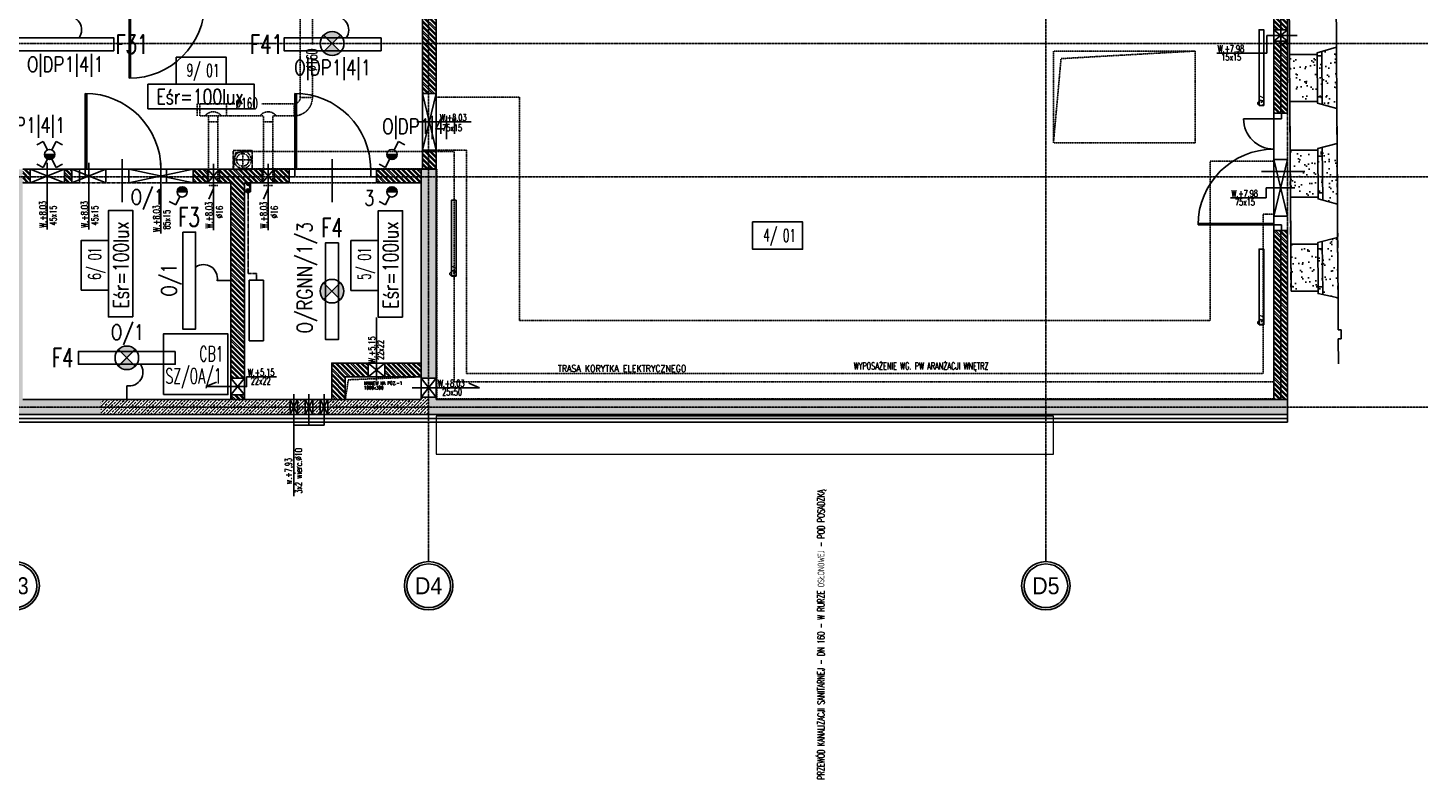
# Model space of a CAD drawing. Header units: inches. Extents: x 788 to 26783, y -4103 to 21.
# Tile 21 of 101: x 1714 to 3563, y -2192 to -1200. Entities that reach past the tile are written whole.
import ezdxf
from ezdxf.enums import TextEntityAlignment as Align

# ---------------------------------------------------------------- set-up
doc = ezdxf.new("R2010")
doc.units = ezdxf.units.IN
doc.header["$MEASUREMENT"] = 0
for name, pattern in [('CENTER', [2, 1.25, -0.25, 0.25, -0.25]), ('DASHDOT', [1, 0.5, -0.25, 0, -0.25]), ('DASHED', [0.75, 0.5, -0.25]), ('DASHED2', [0.375, 0.25, -0.125])]:
    doc.linetypes.add(name, pattern=pattern)
doc.layers.add('0-sekcje', color=1, linetype='Continuous', lineweight=18)
for name, color, linetype in [('Drz---drzwi', 5, 'Continuous'), ('E-90', 6, 'Continuous'), ('E35', 6, 'Continuous'), ('E50', 3, 'Continuous'), ('Ins-co', 2, 'Continuous'), ('Ins-el', 232, 'Continuous'), ('Ins-el-opis', 232, 'Continuous'), ('Ins-kan-opis', 54, 'Continuous'), ('Ins-ppoz-opis', 240, 'Continuous'), ('Ins-went', 141, 'Continuous'), ('Ins-wod', 4, 'Continuous'), ('Opis-pom', 6, 'Continuous'), ('Opis_pom_ramka', 6, 'Continuous'), ('Os-osie glowne', 1, 'CENTER'), ('Os-osie-opis', 2, 'Continuous'), ('Pzt-bud wyburzane', 2, 'Continuous'), ('Pzt-bud wyburzane-hatch', 8, 'Continuous'), ('Sc-beton', 7, 'Continuous'), ('Sc-beton-hatch', 86, 'Continuous'), ('Sc-cegla pelna', 32, 'Continuous'), ('Sc-cegla pustak', 42, 'Continuous'), ('Sc-cegla pustak-hatch', 8, 'Continuous'), ('Sc-izolacja term-styropian', 151, 'STYROPIAN-KA'), ('Sc-nad', 5, 'DASHED2'), ('Sc-nadproza kon', 5, 'DASHED2'), ('Sch-opis', 51, 'Continuous'), ('W-otwor-strop-nad', 126, 'DASHED2'), ('W-przebicia-ściany', 223, 'Continuous')]:
    doc.layers.add(name, color=color, linetype=linetype)
doc.styles.add('dwg_opis duży', font='ARIAL.TTF', dxfattribs={"width": 0.9})
doc.styles.add('KA wymiar', font='romans.shx', dxfattribs={"width": 0.6})
doc.styles.add('ROMANS', font='romans', dxfattribs={"width": 0.85})
doc.styles.add('wymiar', font='romand.shx', dxfattribs={"width": 0.6})
doc.linetypes.add('STYROPIAN-KA', pattern='A,0.0001,-0.1,[135,ltypeshp.shx,S=0.1,R=0,X=-0.1,Y=0],0,[135,ltypeshp.shx,S=0.1,R=180,X=0.1,Y=0],-0.1', length=0.2001)
doc.linetypes.add('ZIGZAG', pattern='A,0.00254,-5.08,[131,ltypeshp.shx,S=5.08,R=0,X=-5.08,Y=0],-10.16,[131,ltypeshp.shx,S=5.08,R=180,X=5.08,Y=0],-5.08', length=20.32254)
pattern_1 = [(45, (-49840.571, 16237.085), (-4.49012806, 4.49012806), []), (45, (-49836.081, 16237.085), (-4.49012806, 4.49012806), [3.175, -1.5875])]
pattern_2 = [(135, (-49840.5713, 16237.085), (-3.36759605, -3.36759605), []), (135, (-49840.5713, 16239.33), (-3.36759605, -3.36759605), [])]
pattern_3 = [(37.5, (146358.797, -44828.992), (-0.6299336, 19.2682377), [0, -15.2, 0, -17, 0, -16.25]), (7.5, (146358.797, -44828.992), (17.697767, 28.2214607), [0, -8.2, 0, -13.7, 0, -5.25]), (327.5, (146346.497, -44828.992), (31.1414186, 0.0565905), [0, -5, 0, -18, 0, -23.5]), (317.5, (146346.497, -44828.992), (30.061266, 8.7767556), [0, -2.5, 0, -11.8, 0, -13.5])]

# ---------------------------------------------------------------- blocks, each defined once
blk = doc.blocks.new('_gfjkhgjhlhjk')
at = {"ltscale": 7}
for p, q in [((7.5, 10), (7.5, 110)), ((9.5, 10), (9.5, 110)), ((56.5, 23.4), (56.5, -33.6))]:
    blk.add_line(p, q, dxfattribs=at)
for points in [[(0, 0), (7.5, 0), (7.5, 10), (0, 10)], [(107.5, 0), (115, 0), (115, 10), (107.5, 10)]]:
    blk.add_lwpolyline(points, close=True, dxfattribs=at)
blk.add_lwpolyline([(5.5, 10), (107.5, 10)], dxfattribs=at)
blk.add_arc((7.5, 10), 100, 0, 90)
blk = doc.blocks.new('_DKGJHF')
at = {"ltscale": 7}
for p, q in [((-21.1, -77), (35.9, -77)), ((-5, -145.5), (-105, -145.5)), ((-5, -147.5), (-105, -147.5))]:
    blk.add_line(p, q, dxfattribs=at)
for points in [[(5, -7.5), (5, 0), (-5, 0), (-5, -7.5)], [(5, -155), (5, -147.5), (-5, -147.5), (-5, -155)]]:
    blk.add_lwpolyline(points, close=True, dxfattribs=at)
for points in [[(-45, -7.5), (-5, -7.5)], [(-5, -147.5), (-5, -7.5)]]:
    blk.add_lwpolyline(points, dxfattribs=at)
for centre, radius, start, end in [((-5, -7.5), 40, 180, 270), ((-5, -147.5), 100, 90, 180)]:
    blk.add_arc(centre, radius, start, end)
blk = doc.blocks.new('_opis_osi_liczbowy')
blk.add_hatch(color=256).paths.add_polyline_path([(32, 32), (32, 28.8, -1), (32, -28.8), (32, -32, 1)])
for radius in [32, 28.8]:
    blk.add_circle((32, 0), radius)
at = {"style": 'dwg_opis duży', "width": 0.9}
blk.add_attdef('AXNAMEH', text='', height=22.4, rotation=90, dxfattribs=at).set_placement((32, 0), align=Align.MIDDLE_CENTER)
blk = doc.blocks.new('_GFKJGKJ')
at = {"linetype": 'DASHED', "ltscale": 0.3}
for p, q in [((-11.2, 0), (11.3, 0)), ((0, 11.3), (0, -11.2))]:
    blk.add_line(p, q, dxfattribs=at)
for radius in [11.3, 8.25]:
    blk.add_circle((0, 0), radius, dxfattribs=at)
blk = doc.blocks.new('_opis_pom_metka')
at = {"layer": 'Opis_pom_ramka'}
blk.add_lwpolyline([(-33.1, 0), (32.9, 0), (32.9, -36), (-33.1, -36)], close=True, dxfattribs=at)
at = {"style": 'KA wymiar', "width": 0.6}
blk.add_attdef('KO/', text='', height=16.8, dxfattribs=at).set_placement((3.5, -25.9), align=Align.RIGHT)
blk.add_attdef('NR', (3.8, -26.2), '', height=16.8, dxfattribs=at)
blk = doc.blocks.new('_vxkdjhgkljhkgjhk')
for q in [(14, 6), (30.2, 0)]:
    blk.add_line((0, 0), q)

msp = doc.modelspace()

# ---------------------------------------------------------------- hatches: boundary and pattern name
at = {"layer": 'E35'}
h = msp.add_hatch(color=256, dxfattribs=at)
edge = h.paths.add_edge_path()
edge.add_line((2115.5, -1220.9), (2104.4, -1209.8))
edge.add_ellipse((2115.5, -1220.9), major_axis=(11.1, -11.1), ratio=1, start_angle=90, end_angle=180, ccw=False)
edge.add_line((2126.6, -1209.8), (2115.5, -1220.9))
edge = h.paths.add_edge_path()
edge.add_line((2104.4, -1232), (2115.5, -1220.9))
edge.add_line((2115.5, -1220.9), (2126.6, -1232))
edge.add_ellipse((2115.5, -1220.9), major_axis=(11.1, -11.1), ratio=1, start_angle=-90, end_angle=0, ccw=False)
for points in [[(1749.4, -1367.4), (1735.9, -1367.4, 1)], [(2201.3, -1367.4), (2187.8, -1367.4, 1)], [(1910.8, -1416.8), (1924.3, -1416.8, 1)], [(2187.8, -1416.8), (2201.3, -1416.8, 1)]]:
    msp.add_hatch(color=256, dxfattribs=at).paths.add_polyline_path(points)
h = msp.add_hatch(color=256, dxfattribs=at)
edge = h.paths.add_edge_path()
edge.add_line((2115.4, -1547.8), (2104.4, -1536.8))
edge.add_ellipse((2115.4, -1547.8), major_axis=(-11, 11), ratio=1, start_angle=360, end_angle=450)
edge.add_line((2104.4, -1558.8), (2115.4, -1547.8))
edge = h.paths.add_edge_path()
edge.add_line((2126.4, -1536.8), (2115.4, -1547.8))
edge.add_line((2115.4, -1547.8), (2126.4, -1558.8))
edge.add_ellipse((2115.4, -1547.8), major_axis=(-11, -11), ratio=1, start_angle=90, end_angle=180)
h = msp.add_hatch(color=256, dxfattribs=at)
edge = h.paths.add_edge_path()
edge.add_line((1844.5, -1635.8), (1855.5, -1624.8))
edge.add_ellipse((1844.5, -1635.8), major_axis=(11, 11), ratio=1, start_angle=360, end_angle=450)
edge.add_line((1833.5, -1624.8), (1844.5, -1635.8))
edge = h.paths.add_edge_path()
edge.add_line((1855.5, -1646.8), (1844.5, -1635.8))
edge.add_line((1844.5, -1635.8), (1833.5, -1646.8))
edge.add_ellipse((1844.5, -1635.8), major_axis=(-11, 11), ratio=1, start_angle=90, end_angle=180)
at = {"layer": 'Ins-went'}
h = msp.add_hatch(color=256, dxfattribs=at)
h.paths.add_polyline_path([(2007, -1406.4, 1), (2001.7, -1406.4, 1)])
h.paths.add_polyline_path([(2001.7, -1415.4, 1), (2007, -1415.4, 1)])
at = {"layer": 'Pzt-bud wyburzane-hatch'}
h = msp.add_hatch(dxfattribs=at)
h.set_pattern_fill('AR-SAND', color=256, scale=10, style=0)
h.set_pattern_definition(pattern_3)
h.paths.add_polyline_path([(3416.2, -1235.3), (3379.6, -1235.3), (3379.9, -1277.3), (3416.5, -1277.3)])
h.paths.add_polyline_path([(3416.5, -1277.3), (3379.9, -1277.3), (3380.1, -1297.3), (3416.6, -1297.3)])
h.paths.add_polyline_path([(3422.2, -1231.3), (3416.2, -1233), (3416.2, -1235.3), (3416.2, -1235.3), (3416.2, -1237), (3422.2, -1237)])
h.paths.add_polyline_path([(3422.2, -1237), (3416.2, -1237), (3416.5, -1277.3), (3422.5, -1277.3)])
h.paths.add_polyline_path([(3441.6, -1225.8), (3422.2, -1231.3), (3422.5, -1277.3), (3441.9, -1277.3)])
h.paths.add_polyline_path([(3422.5, -1277.3), (3416.5, -1277.3), (3416.5, -1291.3), (3422.5, -1291.3)])
h.paths.add_polyline_path([(3422.5, -1291.3), (3416.5, -1291.3), (3416.6, -1297.3), (3416.6, -1299.6), (3422.6, -1301.3)])
h.paths.add_polyline_path([(3441.9, -1277.3), (3422.5, -1277.3), (3422.6, -1301.3), (3442.1, -1306.8)])
h.paths.add_polyline_path([(3423, -1358), (3417, -1359.5), (3417, -1361.8), (3417.1, -1369.5), (3423.1, -1369.5)])
h = msp.add_hatch(dxfattribs=at)
h.set_pattern_fill('AR-SAND', color=256, scale=10, style=0)
h.set_pattern_definition(pattern_3)
edge = h.paths.add_edge_path()
edge.add_line((3417, -1361.8), (3417, -1359.5))
edge.add_line((3417, -1359.5), (3442.4, -1352.8))
edge.add_line((3442.4, -1352.8), (3442.4, -1352.8))
edge.add_line((3442.4, -1352.8), (3442.9, -1432.8))
edge.add_line((3442.9, -1432.8), (3417.4, -1426.1))
edge.add_line((3417.4, -1426.1), (3417.4, -1423.8))
edge.add_line((3417.4, -1423.8), (3380.9, -1423.8))
edge.add_line((3380.9, -1423.8), (3380.9, -1423.8))
edge.add_line((3380.9, -1423.8), (3380.3, -1340.1))
edge.add_line((3380.3, -1340.1), (3380.4, -1361.8))
edge.add_line((3380.4, -1361.8), (3380.4, -1361.8))
edge.add_line((3380.4, -1361.8), (3380.5, -1361.8))
edge.add_line((3380.5, -1361.8), (3380.5, -1361.8))
edge.add_line((3380.5, -1361.8), (3417, -1361.8))
h = msp.add_hatch(dxfattribs=at)
h.set_pattern_fill('AR-SAND', color=256, scale=10, style=0)
h.set_pattern_definition(pattern_3)
h.paths.add_polyline_path([(3417, -1485.9), (3381.3, -1485.9), (3381.7, -1547.9), (3417.4, -1547.9)])
h.paths.add_polyline_path([(3423, -1482), (3417, -1483.6), (3417, -1485.9), (3417.1, -1491.9), (3423.1, -1491.9)])
h.paths.add_polyline_path([(3423.1, -1491.9), (3417.1, -1491.9), (3417.4, -1541.9), (3423.4, -1541.9)])
h.paths.add_polyline_path([(3423.4, -1541.9), (3417.4, -1541.9), (3417.4, -1547.9), (3417.5, -1547.9), (3417.5, -1551.1), (3423.5, -1552.4)])
h.paths.add_polyline_path([(3443.2, -1476.9), (3423, -1482), (3423.5, -1552.4), (3443.8, -1556.8)])
at = {"layer": 'Sc-beton-hatch'}
h = msp.add_hatch(dxfattribs=at)
h.set_pattern_fill('ANSI33', color=256, style=0)
h.set_pattern_definition(pattern_1)
h.paths.add_polyline_path([(1103, -1396.8), (1093, -1396.8), (1093, -1461.5), (1103, -1464.3), (1103, -1462.8)])
h.paths.add_polyline_path([(1093, -1396.8), (1083, -1396.8), (1083, -1458.6), (1093, -1461.5)])
h.paths.add_polyline_path([(1093, -1461.5), (1083, -1458.6), (1083, -1507.2), (1093, -1507.2)])
h.paths.add_polyline_path([(1103, -1464.3), (1093, -1461.5), (1093, -1507.2), (1103, -1507.2)])
h.paths.add_polyline_path([(1103, -1507.2), (1093, -1507.2), (1093, -1578.3), (1103, -1578.3)])
h.paths.add_polyline_path([(1093, -1507.2), (1083, -1507.2), (1083, -1578.3), (1093, -1578.3)])
h.paths.add_polyline_path([(1093, -1578.3), (1083, -1578.3), (1083, -1700.8), (1093, -1700.8)])
h.paths.add_polyline_path([(1103, -1578.3), (1093, -1578.3), (1093, -1700.8), (1247, -1700.8), (1247, -1690.8), (1103, -1690.8)])
h.paths.add_polyline_path([(1093, -1700.8), (1083, -1700.8), (1083, -1710.8), (1093, -1710.8)])
h.paths.add_polyline_path([(1247, -1700.8), (1093, -1700.8), (1093, -1710.8), (1247, -1710.8)])
h.paths.add_polyline_path([(1268, -1700.8), (1258, -1700.8), (1258, -1710.8), (1268, -1710.8)])
h.paths.add_polyline_path([(1268, -1690.8), (1258, -1690.8), (1258, -1700.8), (1268, -1700.8)])
h.paths.add_polyline_path([(1297, -1690.8), (1279, -1690.8), (1279, -1700.8), (1297, -1700.8)])
h.paths.add_polyline_path([(1297, -1700.8), (1279, -1700.8), (1279, -1710.8), (1297, -1710.8)])
h.paths.add_polyline_path([(1318, -1700.8), (1308, -1700.8), (1308, -1710.8), (1318, -1710.8)])
h.paths.add_polyline_path([(1318, -1690.8), (1308, -1690.8), (1308, -1700.8), (1318, -1700.8)])
h.paths.add_polyline_path([(1371.8, -1690.8), (1329, -1690.8), (1329, -1700.8), (1371.8, -1700.8)])
h.paths.add_polyline_path([(1371.8, -1700.8), (1329, -1700.8), (1329, -1710.8), (1371.8, -1710.8)])
h.paths.add_polyline_path([(1428, -1700.8), (1371.8, -1700.8), (1371.8, -1710.8), (1428, -1710.8)])
h.paths.add_polyline_path([(1428, -1690.8), (1371.8, -1690.8), (1371.8, -1700.8), (1428, -1700.8)])
h.paths.add_polyline_path([(1697, -1396.8), (1648.5, -1396.8), (1648.5, -1406.8), (1687, -1406.8), (1687, -1598.8), (1687, -1690.8), (1493, -1690.8), (1493, -1682.8), (1473, -1682.8), (1473, -1690.8), (1428, -1690.8), (1428, -1700.8), (1697, -1700.8)])
h.paths.add_polyline_path([(1697, -1700.8), (1428, -1700.8), (1428, -1710.8), (1697, -1710.8)])
h.paths.add_polyline_path([(1534.5, -1396.8), (1473, -1396.8), (1473, -1493.3), (1493, -1493.3), (1493, -1406.8), (1534.5, -1406.8)], flags=17)
h.paths.add_polyline_path([(1534.5, -1386.8), (1473, -1386.8), (1473, -1396.8), (1534.5, -1396.8)])
h.paths.add_polyline_path([(1493, -1493.3), (1473, -1493.3), (1473, -1509.8), (1473, -1622.8), (1492.4, -1622.8), (1493, -1622.8)], flags=17)
h.paths.add_polyline_path([(1707, -1396.8), (1697, -1396.8), (1697, -1700.8), (1810.3, -1700.8), (1810.3, -1690.8), (1707, -1690.8)])
h.paths.add_polyline_path([(1707, -1386.8), (1697, -1386.8), (1697, -1396.8), (1707, -1396.8)])
h.paths.add_polyline_path([(1697, -1386.8), (1648.5, -1386.8), (1648.5, -1396.8), (1697, -1396.8)])
h.paths.add_polyline_path([(1810.3, -1700.8), (1697, -1700.8), (1697, -1710.8), (1810.3, -1710.8)])
h.paths.add_polyline_path([(1688.5, -1534.6), (1705.4, -1534.6), (1705.4, -1551.9), (1688.5, -1551.9)], flags=9)
h.paths.add_polyline_path([(1581.2, -1709.3), (1581.2, -1692.4), (1598.4, -1692.4), (1598.4, -1709.3)], flags=9)
h.paths.add_polyline_path([(1688.5, -1663.2), (1705.4, -1663.2), (1705.4, -1680.4), (1688.5, -1680.4)], flags=9)
h.paths.add_polyline_path([(1474.5, -1534.6), (1491.4, -1534.6), (1491.4, -1551.9), (1474.5, -1551.9)], flags=24)
h = msp.add_hatch(dxfattribs=at)
h.set_pattern_fill('ANSI33', color=256, style=0)
h.set_pattern_definition(pattern_1)
h.paths.add_polyline_path([(2505, -1700.8), (2243, -1700.8), (2243, -1710.8), (2505, -1710.8)])
h.paths.add_polyline_path([(2505, -1690.8), (2253, -1690.8), (2253, -1687.8), (2243, -1687.8), (2243, -1700.8), (2505, -1700.8)])
h.paths.add_polyline_path([(2253, -1396.8), (2243, -1396.8), (2243, -1662.8), (2253, -1662.8)])
h.paths.add_polyline_path([(2243, -1396.8), (2233, -1396.8), (2233, -1662.8), (2243, -1662.8)])
h.paths.add_polyline_path([(2253, -1386.8), (2243, -1386.8), (2243, -1396.8), (2253, -1396.8)])
h.paths.add_polyline_path([(2243, -1386.8), (2233, -1386.8), (2233, -1396.8), (2243, -1396.8)])
h.paths.add_polyline_path([(2774, -1700.8), (2505, -1700.8), (2505, -1710.8), (2774, -1710.8)])
h.paths.add_polyline_path([(2774, -1690.8), (2505, -1690.8), (2505, -1700.8), (2774, -1700.8)])
h.paths.add_polyline_path([(3058, -1700.8), (2774, -1700.8), (2774, -1710.8), (3058, -1710.8)])
h.paths.add_polyline_path([(3058, -1690.8), (2774, -1690.8), (2774, -1700.8), (3058, -1700.8)])
h.paths.add_polyline_path([(3377, -1700.8), (3058, -1700.8), (3058, -1710.8), (3377, -1710.8)])
h.paths.add_polyline_path([(3377, -1690.8), (3058, -1690.8), (3058, -1700.8), (3377, -1700.8)])
h = msp.add_hatch(dxfattribs=at)
h.set_pattern_fill('ANSI33', color=256, style=0)
h.set_pattern_definition(pattern_1)
h.paths.add_polyline_path([(2060, -1710.8), (2060, -1700.8), (1810.3, -1700.8), (1810.3, -1710.8)])
h.paths.add_polyline_path([(1810.3, -1690.8), (1810.3, -1700.8), (2060, -1700.8), (2060, -1690.8)])
h.paths.add_polyline_path([(2080, -1710.8), (2080, -1700.8), (2070, -1700.8), (2070, -1710.8)])
h.paths.add_polyline_path([(2070, -1700.8), (2080, -1700.8), (2080, -1690.8), (2070, -1690.8)])
h.paths.add_polyline_path([(2090, -1700.8), (2100, -1700.8), (2100, -1690.8), (2090, -1690.8)])
h.paths.add_polyline_path([(2090, -1710.8), (2100, -1710.8), (2100, -1700.8), (2090, -1700.8)])
h.paths.add_polyline_path([(2243, -1710.8), (2243, -1700.8), (2110, -1700.8), (2110, -1710.8)])
h.paths.add_polyline_path([(2243, -1700.8), (2243, -1687.8), (2233, -1687.8), (2233, -1690.8), (2133, -1690.8), (2110, -1690.8), (2110, -1700.8)])
at = {"layer": 'Sc-cegla pustak-hatch'}
h = msp.add_hatch(dxfattribs=at)
h.set_pattern_fill('ANSI32', color=256, scale=0.5, angle=90, style=0)
h.set_pattern_definition(pattern_2)
h.paths.add_polyline_path([(2253, -1166.8), (2243, -1166.8), (2243, -1175), (2253, -1175)])
h.paths.add_polyline_path([(2243, -1166.8), (2235, -1166.8), (2235, -1175), (2243, -1175)])
h.paths.add_polyline_path([(2243, -1175), (2235, -1175), (2235, -1185.1), (2243, -1185.1)])
h.paths.add_polyline_path([(2253, -1175), (2243, -1175), (2243, -1185.1), (2253, -1185.1)])
h.paths.add_polyline_path([(2253, -1185.1), (2243, -1185.1), (2243, -1189.5), (2253, -1189.5)])
h.paths.add_polyline_path([(2243, -1185.1), (2235, -1185.1), (2235, -1189.5), (2243, -1189.5)])
h.paths.add_polyline_path([(2243, -1189.5), (2235, -1189.5), (2235, -1220.8), (2243, -1220.8)])
h.paths.add_polyline_path([(2253, -1189.5), (2243, -1189.5), (2243, -1220.8), (2253, -1220.8)])
h.paths.add_polyline_path([(2253, -1220.8), (2243, -1220.8), (2243, -1230.9), (2253, -1230.9)])
h.paths.add_polyline_path([(2243, -1220.8), (2235, -1220.8), (2235, -1230.9), (2243, -1230.9)])
h.paths.add_polyline_path([(2243, -1230.9), (2235, -1230.9), (2235, -1286.8), (2243, -1286.8)])
h.paths.add_polyline_path([(2253, -1230.9), (2243, -1230.9), (2243, -1286.8), (2253, -1286.8)])
h.paths.add_polyline_path([(2253, -1363.6), (2243, -1363.6), (2243, -1386.1), (2253, -1386.1)])
h.paths.add_polyline_path([(2243, -1363.6), (2235, -1363.6), (2235, -1386.1), (2243, -1386.1)])
h.paths.add_polyline_path([(2243, -1361.8), (2235, -1361.8), (2235, -1363.6), (2243, -1363.6)])
h.paths.add_polyline_path([(2253, -1361.8), (2243, -1361.8), (2243, -1363.6), (2253, -1363.6)])
h.paths.add_polyline_path([(2253, -1386.1), (2243, -1386.1), (2243, -1386.8), (2253, -1386.8)])
h.paths.add_polyline_path([(2243, -1386.1), (2235, -1386.1), (2235, -1386.8), (2243, -1386.8)])
h.paths.add_polyline_path([(2236, -1189.3), (2251.9, -1189.3), (2251.9, -1206.5), (2236, -1206.5)], flags=9)
h = msp.add_hatch(dxfattribs=at)
h.set_pattern_fill('ANSI32', color=256, scale=0.5, angle=90, style=0)
h.set_pattern_definition(pattern_2)
h.paths.add_polyline_path([(3359, -1202.8), (3377, -1202.8), (3377, -1166.8), (3359, -1166.8)])
h.paths.add_polyline_path([(3377, -1220.8), (3377, -1217.8), (3359, -1217.8), (3359, -1220.8)])
h.paths.add_polyline_path([(3359, -1220.8), (3359, -1312.8), (3369, -1312.8), (3377, -1312.8), (3377, -1220.8)])
h.paths.add_polyline_path([(3377, -1467.8), (3359, -1467.8), (3359, -1690.8), (3377, -1690.8)])
h.paths.add_polyline_path([(3360, -1189.3), (3375.9, -1189.3), (3375.9, -1206.5), (3360, -1206.5)], flags=9)
h.paths.add_polyline_path([(3360, -1534.6), (3375.9, -1534.6), (3375.9, -1551.9), (3360, -1551.9)], flags=24)
h = msp.add_hatch(dxfattribs=at)
h.set_pattern_fill('ANSI32', color=256, scale=0.5, angle=90, style=0)
h.set_pattern_definition(pattern_2)
h.paths.add_polyline_path([(1762, -1396.8), (1762, -1404.8), (1772, -1404.8), (1772, -1396.8)])
h.paths.add_polyline_path([(1772, -1396.8), (1772, -1386.8), (1762, -1386.8), (1762, -1396.8)])
h.paths.add_polyline_path([(1707, -1396.8), (1717, -1396.8), (1717, -1386.8), (1707, -1386.8)])
h.paths.add_polyline_path([(1707, -1404.8), (1717, -1404.8), (1717, -1396.8), (1707, -1396.8)])
h = msp.add_hatch(dxfattribs=at)
h.set_pattern_fill('ANSI32', color=256, scale=0.5, angle=90, style=0)
h.set_pattern_definition(pattern_2)
h.paths.add_polyline_path([(2059, -1396.8), (2039, -1396.8), (2039, -1404.8), (2059, -1404.8)])
h.paths.add_polyline_path([(2059, -1386.8), (2039, -1386.8), (2039, -1396.8), (2059, -1396.8)])
h.paths.add_polyline_path([(2023, -1386.8), (2010, -1386.8), (2010, -1387.3), (1985, -1387.3), (1985, -1386.8), (1967, -1386.8), (1967, -1396.8), (2023, -1396.8)])
h.paths.add_polyline_path([(2023, -1396.8), (1967, -1396.8), (1967, -1404.8), (1982, -1404.8), (1982, -1662.8), (2000, -1662.8), (2000, -1404.8), (2008, -1404.8), (2023, -1404.8)])
h.paths.add_polyline_path([(1951, -1396.8), (1932, -1396.8), (1932, -1404.8), (1951, -1404.8)])
h.paths.add_polyline_path([(1951, -1386.8), (1932, -1386.8), (1932, -1396.8), (1951, -1396.8)])
h.paths.add_polyline_path([(2000, -1684.8), (1982, -1684.8), (1982, -1690.8), (2000, -1690.8)])
h.paths.add_polyline_path([(1983, -1534.6), (1998.9, -1534.6), (1998.9, -1551.9), (1983, -1551.9)], flags=24)
h = msp.add_hatch(dxfattribs=at)
h.set_pattern_fill('ANSI32', color=256, scale=0.5, angle=90, style=0)
h.set_pattern_definition(pattern_2)
h.paths.add_polyline_path([(2174, -1396.8), (2174, -1404.8), (2233, -1404.8), (2233, -1396.8)])
h.paths.add_polyline_path([(2233, -1396.8), (2233, -1386.8), (2174, -1386.8), (2174, -1396.8)])
h = msp.add_hatch(dxfattribs=at)
h.set_pattern_fill('ANSI32', color=256, scale=0.5, angle=90, style=0)
h.set_pattern_definition(pattern_2)
h.paths.add_polyline_path([(2185, -1642.8), (2185, -1660.8), (2233, -1660.8), (2233, -1642.8)])
h.paths.add_polyline_path([(2163, -1642.8), (2134.9, -1642.8), (2135, -1660.8), (2163, -1660.8)])
h.paths.add_polyline_path([(2115, -1690.8), (2133, -1690.8), (2133, -1660.8), (2135, -1660.8), (2134.9, -1642.8), (2115, -1642.8)])
h.paths.add_polyline_path([(2137.4, -1661.7), (2137.4, -1645.7), (2154.7, -1645.7), (2154.7, -1661.7)], flags=9)
h.paths.add_polyline_path([(2100.9, -1663.2), (2116.8, -1663.2), (2116.8, -1680.4), (2100.9, -1680.4)], flags=9)
h.paths.add_polyline_path([(2119, -1663.2), (2134.9, -1663.2), (2134.9, -1680.4), (2119, -1680.4)], flags=24)

# ---------------------------------------------------------------- linework, layer by layer
at = {"layer": '0-sekcje'}
msp.add_lwpolyline([(2253, -1762.8), (2253, -1762.8), (2253, -1762.8), (3068, -1762.8), (3068, -1712.8), (2253, -1712.8), (2253, -1762.8)], dxfattribs=at)
at = {"layer": 'E35'}
for p, q in [((2126.6, -1209.8), (2104.4, -1232)), ((2126.6, -1232), (2104.4, -1209.8)), ((1734.1, -1350.3), (1725.5, -1354.6)), ((1739.6, -1361.4), (1734.1, -1350.3)), ((1735.9, -1367.4), (1749.4, -1367.4)), ((1745.6, -1361.4), (1751.2, -1350.3)), ((1751.2, -1350.3), (1759.7, -1354.6)), ((2187.8, -1367.4), (2201.3, -1367.4)), ((2197.6, -1361.4), (2203.1, -1350.3)), ((2203.1, -1350.3), (2211.6, -1354.6)), ((1734.1, -1384.5), (1725.5, -1380.2)), ((1739.6, -1373.5), (1734.1, -1384.5)), ((1745.6, -1373.5), (1751.2, -1384.5)), ((1751.2, -1384.5), (1759.7, -1380.2)), ((2186, -1384.5), (2177.5, -1380.2)), ((2191.5, -1373.5), (2186, -1384.5)), ((1914.5, -1422.8), (1909, -1433.8)), ((1910.8, -1416.8), (1924.3, -1416.8)), ((2191.5, -1422.8), (2186, -1433.8)), ((2187.8, -1416.8), (2201.3, -1416.8)), ((1909, -1433.8), (1900.5, -1429.6)), ((2186, -1433.8), (2177.5, -1429.6)), ((1982, -1533.9), (1963.8, -1533.9)), ((2104.4, -1558.8), (2126.4, -1536.8)), ((2126.4, -1558.8), (2104.4, -1536.8)), ((1833.5, -1624.8), (1855.5, -1646.8)), ((1833.5, -1646.8), (1855.5, -1624.8)), ((1844.5, -1690.8), (1844.5, -1672.7))]:
    msp.add_line(p, q, dxfattribs=at)
at = {"layer": 'E35', "linetype": 'Continuous', "ltscale": 0.3}
for p, q in [((2126, -1231.4), (2105, -1210.4)), ((2125.8, -1558.2), (2105, -1537.5)), ((1834.1, -1646.1), (1854.8, -1625.4))]:
    msp.add_line(p, q, dxfattribs=at)
at = {"layer": 'E35'}
for points in [[(1827.5, -1230.4), (1699.5, -1230.4), (1699.5, -1213.4), (1827.5, -1213.4)], [(2180.2, -1230.4), (2052.2, -1230.4), (2052.2, -1213.4), (2180.2, -1213.4)], [(1918.4, -1469.9), (1918.4, -1597.9), (1935.4, -1597.9), (1935.4, -1469.9)], [(2123.9, -1483.8), (2123.9, -1611.8), (2106.9, -1611.8), (2106.9, -1483.8)], [(1908.5, -1627.3), (1780.5, -1627.3), (1780.5, -1644.3), (1908.5, -1644.3)]]:
    msp.add_lwpolyline(points, close=True, dxfattribs=at)
at = {"layer": 'E35', "linetype": 'Continuous', "ltscale": 0.3}
for points in [[(1872.4, -1306.9), (2012.8, -1306.9), (2012.8, -1274.7), (1872.4, -1274.7)], [(1852.6, -1581.8), (1852.6, -1441.5), (1820.3, -1441.5), (1820.3, -1581.8)], [(2208.7, -1582.1), (2208.7, -1441.7), (2176.4, -1441.7), (2176.4, -1582.1)]]:
    msp.add_lwpolyline(points, close=True, dxfattribs=at)
at = {"layer": 'E35', "linetype": 'Continuous', "lineweight": -2}
msp.add_lwpolyline([(1892.8, -1684.3), (1978, -1684.3), (1978, -1604.3), (1892.8, -1604.3)], close=True, dxfattribs=at)
at = {"layer": 'E35'}
for centre, radius in [((2115.5, -1220.9), 15.7), ((1742.6, -1367.4), 6.75), ((2194.6, -1367.4), 6.75), ((1917.6, -1416.8), 6.75), ((2194.6, -1416.8), 6.75), ((2115.4, -1547.8), 15.6), ((1844.5, -1635.8), 15.6)]:
    msp.add_circle(centre, radius, dxfattribs=at)
for centre, start, end in [((1766.5, -1202.9), 325.5011, 99.6684), ((2119.3, -1202.9), 325.5011, 99.6684), ((1945.9, -1530.9), 350.3316, 124.4989), ((1847.5, -1654.7), 260.3316, 34.4989)]:
    msp.add_arc(centre, 18.2, start, end, dxfattribs=at)
at = {"layer": 'Ins-co'}
for points in [[(3339.6, -1302.7), (3345.7, -1302.7), (3345.7, -1202.7), (3339.6, -1202.7)], [(2273.1, -1527.8), (2279.2, -1527.8), (2279.2, -1427.8), (2273.1, -1427.8)], [(3339.6, -1592.2), (3345.7, -1592.2), (3345.7, -1492.2), (3339.6, -1492.2)]]:
    msp.add_lwpolyline(points, close=True, dxfattribs=at)
at = {"layer": 'Ins-el', "linetype": 'DASHED', "ltscale": 0.5}
for p, q in [((2253, -1291.8), (2362.8, -1291.8)), ((2362.8, -1291.8), (2362.8, -1586.4)), ((3274.7, -1376.3), (3359, -1376.3)), ((3274.7, -1586.4), (3274.7, -1376.3)), ((3344.7, -1446.3), (3359, -1446.3)), ((2362.8, -1586.4), (3274.7, -1586.4))]:
    msp.add_line(p, q, dxfattribs=at)
msp.add_lwpolyline([(2253, -1361.8), (2292.8, -1361.8), (2292.8, -1656.4), (3344.7, -1656.4), (3344.7, -1446.3)], dxfattribs=at)
at = {"layer": 'Ins-ppoz-opis', "linetype": 'ZIGZAG', "ltscale": 0.035}
for points in [[(3368, -1156.8), (3368, -1312.8)], [(3368, -1690.8), (3368, -1467.8)]]:
    msp.add_lwpolyline(points, dxfattribs=at)
at = {"layer": 'Ins-went', "linetype": 'DASHED', "ltscale": 0.5}
for p, q in [((2073.5, -1133.8), (2073.5, -1292.3)), ((2089.5, -1133.8), (2089.5, -1222.2)), ((2089.5, -1259.6), (2089.5, -1292.3)), ((1937.5, -1316.3), (1937.5, -1300.3)), ((1956.4, -1300.3), (1940.8, -1300.3)), ((1987, -1300.3), (1940.8, -1300.3)), ((2066.5, -1300.3), (2022.6, -1300.3)), ((1940.8, -1316.3), (2024.8, -1316.3)), ((1952.3, -1316.3), (1942.1, -1316.3)), ((1952.3, -1316.3), (1952.3, -1404.8)), ((1976.3, -1316.3), (1964.8, -1316.3)), ((1964.8, -1316.3), (1964.8, -1404.8)), ((2024.8, -1316.3), (2024.8, -1404.8)), ((2037.3, -1316.3), (2037.3, -1404.8)), ((2037.3, -1316.3), (2065.5, -1316.3))]:
    msp.add_line(p, q, dxfattribs=at)
at = {"layer": 'Ins-went'}
for p, q in [((2006.1, -1533.2), (2006.1, -1613.2)), ((2024.8, -1533.2), (2006.1, -1533.2)), ((2024.8, -1613.2), (2024.8, -1533.2)), ((2006.1, -1613.2), (2024.8, -1613.2))]:
    msp.add_line(p, q, dxfattribs=at)
at = {"layer": 'Ins-went', "linetype": 'DASHED', "ltscale": 0.5}
for points in [[(2073.5, -1292.3), (2089.5, -1292.3)], [(1940.8, -1316.3), (1940.8, -1300.3)], [(1976.3, -1316.3), (1976.3, -1300.3)], [(2065.5, -1300.3), (2065.5, -1316.3)], [(1964.8, -1324.3), (1952.3, -1324.3)], [(2037.3, -1324.3), (2024.8, -1324.3)], [(1952.3, -1408.5), (1964.8, -1408.5)], [(2024.8, -1408.5), (2037.3, -1408.5)]]:
    msp.add_lwpolyline(points, dxfattribs=at)
at = {"layer": 'Ins-went', "linetype": 'CENTER', "ltscale": 0.3}
msp.add_lwpolyline([(2015.6, -1533), (2015.6, -1524.4), (2004.9, -1524.4), (2004.9, -1416.8), (2004.9, -1416.8)], dxfattribs=at)
at = {"layer": 'Ins-went'}
msp.add_circle((2004.4, -1415.4), 2.63, dxfattribs=at)
at = {"layer": 'Ins-went', "linetype": 'DASHED', "ltscale": 0.5}
for centre, radius, start, end in [((2065.5, -1292.3), 8, 270, 0), ((2065.5, -1292.3), 24, 270, 0), ((1958.6, -1324.3), 13.3, 37.0779, 142.9221), ((2031, -1324.3), 13.3, 37.0779, 142.9221)]:
    msp.add_arc(centre, radius, start, end, dxfattribs=at)
at = {"layer": 'Ins-wod', "linetype": 'DASHED2'}
for points in [[(1997.4, -1363.6), (2276.5, -1363.6)], [(2276.5, -1667.3), (2276.5, -1363.6)], [(1997.4, -1386.1), (2254, -1386.1)], [(2254, -1689.8), (2254, -1386.1)], [(2276.5, -1667.3), (3359, -1667.3)], [(2254, -1689.8), (3359, -1689.8)]]:
    msp.add_lwpolyline(points, dxfattribs=at)
at = {"layer": 'Os-osie glowne'}
for points in [[(2243, -325.8), (2243, -1888.7)], [(3058, -325.8), (3058, -1888.7)], [(868, -1220.8), (3562.5, -1220.8)], [(868, -1396.8), (3562.5, -1396.8)], [(868, -1700.8), (3562.5, -1700.8)]]:
    msp.add_lwpolyline(points, dxfattribs=at)
at = {"layer": 'Os-osie-opis'}
for points in [[(2243, -1888.7), (2243, -1904.7)], [(3058, -1888.7), (3058, -1904.7)]]:
    msp.add_lwpolyline(points, dxfattribs=at)
at = {"layer": 'Pzt-bud wyburzane'}
for p, q in [((3442.4, -1352.8), (3442.1, -1306.8)), ((3443.2, -1476.9), (3442.9, -1432.8))]:
    msp.add_line(p, q, dxfattribs=at)
for points in [[(3379.6, -1235.3), (3380.1, -1297.3)], [(3416.6, -1297.3), (3416.2, -1235.3)], [(3416.2, -1237), (3422.2, -1237)], [(3422.6, -1301.3), (3422.2, -1231.3)], [(3441.6, -1225.8), (3442.1, -1306.8)], [(3416.6, -1291.3), (3422.5, -1291.3)], [(3380.4, -1361.8), (3380.1, -1297.3)], [(3380.1, -1297.3), (3416.6, -1297.3), (3416.6, -1299.6), (3442.1, -1306.8)], [(3380.4, -1361.8), (3380.9, -1423.8)], [(3380.5, -1361.8), (3417, -1361.8), (3417, -1359.5), (3442.4, -1352.8)], [(3417.4, -1423.8), (3417, -1361.8)], [(3423.5, -1427.7), (3423, -1358)], [(3442.4, -1352.8), (3442.9, -1432.8)], [(3417.1, -1369.5), (3423.1, -1369.5)], [(3417.4, -1417.8), (3423.4, -1417.8)], [(3380.9, -1423.8), (3417.4, -1423.8), (3417.4, -1426.1), (3442.9, -1432.8)], [(3381.3, -1485.9), (3380.9, -1423.8)], [(3381.3, -1485.9), (3417, -1485.9), (3417, -1483.6), (3443.2, -1476.9)], [(3443.2, -1476.9), (3443.8, -1556.8)], [(3381.3, -1485.9), (3381.7, -1547.9)], [(3417.4, -1547.9), (3417, -1485.9)], [(3417, -1491.9), (3423, -1491.9)], [(3423.5, -1552.4), (3423, -1482)], [(3417.4, -1541.9), (3423.4, -1541.9)]]:
    msp.add_lwpolyline(points, dxfattribs=at)
at = {"layer": 'Sc-beton'}
for p, q in [((2253, -1386.8), (2253, -1690.8)), ((3377, -1690.8), (3377, -1710.8)), ((3377, -1710.8), (1083, -1710.8))]:
    msp.add_line(p, q, dxfattribs=at)
for points in [[(2253, -1386.8), (2233, -1386.8)], [(2233, -1386.8), (2233, -1690.8)], [(2233, -1690.8), (1707, -1690.8)], [(3377, -1690.8), (2253, -1690.8)]]:
    msp.add_lwpolyline(points, dxfattribs=at)
at = {"layer": 'Sc-cegla pelna'}
for p, q in [((3441.6, -1225.8), (3441.1, -1157.8)), ((3444, -1598.8), (3443.8, -1556.8)), ((3448, -1598.8), (3444, -1598.8)), ((3448, -1598.8), (3448, -1610.8)), ((3444.3, -1643.6), (3444.1, -1610.8)), ((3448, -1610.8), (3444.1, -1610.8))]:
    msp.add_line(p, q, dxfattribs=at)
for points in [[(3379.6, -1235.3), (3379, -1144.8)], [(3379.6, -1235.3), (3416.2, -1235.3), (3416.2, -1233), (3441.6, -1225.8)], [(3381.7, -1547.9), (3417.5, -1547.9), (3417.5, -1551.1), (3443.8, -1556.8)]]:
    msp.add_lwpolyline(points, dxfattribs=at)
at = {"layer": 'Sc-cegla pustak'}
for p, q in [((3359, -1166.8), (3359, -1312.8)), ((3377, -1166.8), (3377, -1312.8)), ((3359, -1467.8), (3359, -1690.8)), ((3377, -1467.8), (3377, -1690.8))]:
    msp.add_line(p, q, dxfattribs=at)
for points in [[(2235, -1386.8), (2235, -1166.8)], [(2253, -1386.8), (2253, -1166.8)], [(3359, -1312.8), (3377, -1312.8)], [(1707, -1386.8), (1782, -1386.8)], [(1707, -1404.8), (1782, -1404.8)], [(1782, -1386.8), (1782, -1404.8)], [(1897, -1386.8), (2059, -1386.8)], [(1897, -1386.8), (1897, -1404.8)], [(1897, -1404.8), (1982, -1404.8)], [(1982, -1404.8), (1982, -1690.8)], [(2000, -1404.8), (2000, -1690.8)], [(2000, -1404.8), (2059, -1404.8)], [(2059, -1404.8), (2059, -1386.8)], [(2174, -1386.8), (2233, -1386.8)], [(2174, -1404.8), (2174, -1386.8)], [(2174, -1404.8), (2233, -1404.8)], [(3359, -1467.8), (3377, -1467.8)], [(2115, -1690.8), (2115, -1642.8), (2233, -1642.8)], [(2133, -1690.8), (2133, -1660.8), (2233, -1660.8)]]:
    msp.add_lwpolyline(points, dxfattribs=at)
at = {"layer": 'Sc-izolacja term-styropian', "linetype": 'ZIGZAG', "ltscale": 0.018}
msp.add_line((3377, -1715.8), (1078, -1715.8), dxfattribs=at)
at = {"layer": 'Sc-izolacja term-styropian', "linetype": 'ByBlock'}
msp.add_line((3377, -1720.8), (1073, -1720.8), dxfattribs=at)
msp.add_lwpolyline([(3377, -1710.8), (3377, -1720.8)], dxfattribs=at)
at = {"layer": 'Sc-nad', "ltscale": 40}
for p, q in [((3381.7, -1547.9), (3379.6, -1235.3)), ((3441.6, -1225.8), (3443.8, -1556.8))]:
    msp.add_line(p, q, dxfattribs=at)
at = {"layer": 'Sc-nadproza kon', "linetype": 'DASHDOT', "ltscale": 0.5}
for points in [[(3377, -1467.8), (3377, -1312.8)], [(1782, -1404.8), (1897, -1404.8)], [(2059, -1404.8), (2174, -1404.8)]]:
    msp.add_lwpolyline(points, dxfattribs=at)
at = {"layer": 'W-otwor-strop-nad', "linetype": 'DASHED', "ltscale": 0.5}
msp.add_lwpolyline([(3255, -1351.8), (3255, -1230.8), (3068, -1230.8), (3068, -1351.8)], close=True, dxfattribs=at)
msp.add_lwpolyline([(3068, -1351.8), (3078, -1240.8), (3255, -1230.8)], dxfattribs=at)
at = {"layer": 'W-otwor-strop-nad', "linetype": 'DASHDOT', "ltscale": 0.5}
for points in [[(1985, -1362.3), (2010, -1362.3), (2010, -1387.3), (1985, -1387.3)], [(2010, -1362.3), (1988, -1365.3), (1985, -1387.3), (1985, -1362.3)], [(2000, -1416.8), (2000, -1404.8), (2008, -1404.8), (2008, -1416.8)], [(2008, -1416.8), (2008, -1404.8), (2000, -1404.8), (2006, -1406.8)]]:
    msp.add_lwpolyline(points, close=True, dxfattribs=at)
at = {"layer": 'W-otwor-strop-nad'}
for points in [[(2133, -1660.8), (2133, -1690.8), (2233, -1690.8), (2233, -1660.8)], [(2133, -1690.8), (2133, -1660.8), (2233, -1660.8), (2137, -1664.8)]]:
    msp.add_lwpolyline(points, close=True, dxfattribs=at)
at = {"layer": 'W-przebicia-ściany'}
for p, q in [((3349.8, -1233.4), (3283.7, -1233.4)), ((2299.1, -1324.3), (2227.6, -1324.3)), ((1739.5, -1378.6), (1739.5, -1466.3)), ((1794.5, -1378.6), (1794.5, -1466.3)), ((1889.5, -1378.5), (1889.5, -1471.8)), ((1959, -1379.6), (1959, -1467.3)), ((2031, -1379.6), (2031, -1467.3)), ((3348.9, -1424.6), (3301.9, -1424.6)), ((2174, -1582.7), (2174, -1665.9)), ((2042, -1660.9), (2002.6, -1660.9)), ((2221.3, -1675.3), (2310.3, -1675.3)), ((2105, -1724.5), (2105, -1683.6)), ((2065, -1724.5), (2105, -1724.5))]:
    msp.add_line(p, q, dxfattribs=at)
for points in [[(3349.8, -1210.3), (3389.6, -1210.3)], [(3349.8, -1210.3), (3349.8, -1233.4)], [(3377, -1202.8), (3359, -1202.8)], [(3377, -1217.8), (3359, -1202.8)], [(3359, -1217.8), (3377, -1202.8)], [(3377, -1217.8), (3359, -1217.8)], [(2253, -1286.8), (2235, -1286.8)], [(2235, -1361.8), (2253, -1286.8)], [(2235, -1286.8), (2253, -1361.8)], [(2253, -1361.8), (2235, -1361.8)], [(3377, -1373.8), (3359, -1373.8)], [(3377, -1448.8), (3359, -1373.8)], [(3377, -1373.8), (3359, -1448.8)], [(1717, -1386.8), (1717, -1404.8)], [(1762, -1404.8), (1717, -1386.8)], [(1717, -1404.8), (1762, -1386.8)], [(1762, -1386.8), (1762, -1404.8)], [(1772, -1386.8), (1772, -1404.8)], [(1817, -1404.8), (1772, -1386.8)], [(1772, -1404.8), (1817, -1386.8)], [(1817, -1386.8), (1817, -1404.8)], [(1847, -1386.8), (1847, -1404.8)], [(1847, -1386.8), (1932, -1404.8)], [(1932, -1386.8), (1847, -1404.8)], [(1932, -1386.8), (1932, -1404.8)], [(1951, -1386.8), (1951, -1404.8)], [(1967, -1404.8), (1951, -1386.8)], [(1967, -1386.8), (1951, -1404.8)], [(1967, -1386.8), (1967, -1404.8)], [(2023, -1386.8), (2023, -1404.8)], [(2039, -1404.8), (2023, -1386.8)], [(2039, -1386.8), (2023, -1404.8)], [(2039, -1386.8), (2039, -1404.8)], [(3348.9, -1411.3), (3386.9, -1411.3)], [(3348.9, -1424.6), (3348.9, -1411.3)], [(3377, -1448.8), (3359, -1448.8)], [(2163, -1642.8), (2163, -1660.8)], [(2185, -1660.8), (2163, -1642.8)], [(2185, -1642.8), (2163, -1660.8)], [(2185, -1642.8), (2185, -1660.8)], [(1979.2, -1673.8), (2002.6, -1673.8), (2002.6, -1660.9)], [(1982, -1662.8), (2000, -1662.8)], [(1982, -1662.8), (2000, -1684.8)], [(1982, -1684.8), (2000, -1662.8)], [(2233, -1662.8), (2253, -1662.8)], [(2233, -1662.8), (2253, -1687.8)], [(2233, -1687.8), (2253, -1662.8)], [(1982, -1684.8), (2000, -1684.8)], [(2060, -1690.8), (2060, -1710.8)], [(2070, -1690.8), (2060, -1710.8)], [(2060, -1690.8), (2070, -1710.8)], [(2065, -1683.6), (2065, -1818.5)], [(2070, -1690.8), (2070, -1710.8)], [(2080, -1690.8), (2080, -1710.8)], [(2090, -1690.8), (2080, -1710.8)], [(2080, -1690.8), (2090, -1710.8)], [(2085, -1683.6), (2085, -1724.5)], [(2090, -1690.8), (2090, -1710.8)], [(2100, -1690.8), (2100, -1710.8)], [(2110, -1690.8), (2100, -1710.8)], [(2100, -1690.8), (2110, -1710.8)], [(2110, -1690.8), (2110, -1710.8)], [(2233, -1687.8), (2253, -1687.8)]]:
    msp.add_lwpolyline(points, dxfattribs=at)

# ---------------------------------------------------------------- block references
at = {"layer": 'Drz---drzwi', "xscale": -1, "rotation": 180}
msp.add_blockref('_gfjkhgjhlhjk', (1840, -1156.8), dxfattribs=at)
at = {"layer": 'Drz---drzwi'}
for name, p in [('_gfjkhgjhlhjk', (1782, -1396.8)), ('_gfjkhgjhlhjk', (2059, -1396.8)), ('_DKGJHF', (3364, -1312.8))]:
    msp.add_blockref(name, p, dxfattribs=at)
at = {"layer": 'Ins-went', "xscale": -1, "rotation": 90}
for p in [(1959, -1412.4), (2031, -1412.4)]:
    msp.add_blockref('_vxkdjhgkljhkgjhk', p, dxfattribs=at)
at = {"layer": 'Ins-went'}
msp.add_blockref('_vxkdjhgkljhkgjhk', (1949, -1673.8), dxfattribs=at)
at = {"layer": 'Ins-went', "xscale": -1}
msp.add_blockref('_vxkdjhgkljhkgjhk', (2310.3, -1675.3), dxfattribs=at)
at = {"layer": 'Ins-wod'}
msp.add_blockref('_GFKJGKJ', (1997.5, -1374.5), dxfattribs=at)
at = {"layer": 'Opis-pom'}
ref = msp.add_blockref('_opis_pom_metka', (1942.7, -1238.7), dxfattribs=at)
ref.add_attrib('KO/', '9/', dxfattribs={"layer": '0', "height": 16.8, "style": 'KA wymiar', "width": 0.6}).set_placement((1941.7, -1264.5), align=Align.RIGHT)
ref.add_attrib('NR', '01', (1949.5, -1264.8), dxfattribs={"layer": '0', "height": 16.8, "style": 'KA wymiar', "width": 0.6})
ref = msp.add_blockref('_opis_pom_metka', (2703.9, -1456.4), dxfattribs=at)
ref.add_attrib('KO/', '4/', dxfattribs={"layer": '0', "height": 16.8, "style": 'KA wymiar', "width": 0.6}).set_placement((2703, -1482.3), align=Align.RIGHT)
ref.add_attrib('NR', '01', (2710.7, -1482.6), dxfattribs={"layer": '0', "height": 16.8, "style": 'KA wymiar', "width": 0.6})
ref = msp.add_blockref('_opis_pom_metka', (1784.3, -1513.6), dxfattribs=dict(at, rotation=90))
ref.add_attrib('KO/', '6/', dxfattribs={"layer": '0', "height": 16.8, "rotation": 90, "style": 'KA wymiar', "width": 0.6}).set_placement((1810.2, -1514.6), align=Align.RIGHT)
ref.add_attrib('NR', '01', (1810.5, -1506.9), dxfattribs={"layer": '0', "height": 16.8, "rotation": 90, "style": 'KA wymiar', "width": 0.6})
ref = msp.add_blockref('_opis_pom_metka', (2140.4, -1513.9), dxfattribs=dict(at, rotation=90))
ref.add_attrib('KO/', '5/', dxfattribs={"layer": '0', "height": 16.8, "rotation": 90, "style": 'KA wymiar', "width": 0.6}).set_placement((2166.3, -1514.8), align=Align.RIGHT)
ref.add_attrib('NR', '01', (2166.6, -1507.1), dxfattribs={"layer": '0', "height": 16.8, "rotation": 90, "style": 'KA wymiar', "width": 0.6})
at = {"layer": 'Os-osie-opis'}
ref = msp.add_blockref('_opis_osi_liczbowy', (1697, -1904.7), dxfattribs=dict(at, rotation=270))
ref.add_attrib('AXNAMEH', 'D3', dxfattribs={"layer": '0', "height": 22.4, "style": 'dwg_opis duży', "width": 0.9}).set_placement((1697, -1936.7), align=Align.MIDDLE_CENTER)
ref = msp.add_blockref('_opis_osi_liczbowy', (2243, -1904.7), dxfattribs=dict(at, rotation=270))
ref.add_attrib('AXNAMEH', 'D4', dxfattribs={"layer": '0', "height": 22.4, "style": 'dwg_opis duży', "width": 0.9}).set_placement((2243, -1936.7), align=Align.MIDDLE_CENTER)
ref = msp.add_blockref('_opis_osi_liczbowy', (3058, -1904.7), dxfattribs=dict(at, rotation=270))
ref.add_attrib('AXNAMEH', 'D5', dxfattribs={"layer": '0', "height": 22.4, "style": 'dwg_opis duży', "width": 0.9}).set_placement((3058, -1936.7), align=Align.MIDDLE_CENTER)

# ---------------------------------------------------------------- texts
at = {"layer": 'E-90', "style": 'ROMANS'}
for s, rotation, width, p in [('O|DP1|4|1', 0, 0.8, (1763.5, -1249.8)), ('O|DP1|4|1', 0, 0.8, (2116.2, -1254)), ('Eśr=100lux', 360, 0.75, (1941.1, -1291.1)), ('O|DP1|4|1', 0, 0.8, (1712.6, -1330.1)), ('O|DP1|4|1', 0, 0.8, (2232.5, -1331.7)), ('O/1', 0, 0.8, (1871.6, -1424.9)), ('3', 0, 0.8, (2164.7, -1424.9)), ('Eśr=100lux', 90, 0.75, (1836.8, -1513.2)), ('Eśr=100lux', 90, 0.75, (2192.8, -1513.4)), ('O/RGNN/1/3', 90, 0.8, (2080.8, -1530.2)), ('O/1', 90, 0.8, (1901.6, -1533)), ('O/1', 0, 0.8, (1845.4, -1603.4))]:
    msp.add_text(s, height=20, rotation=rotation, dxfattribs=dict(at, width=width)).set_placement(p, align=Align.MIDDLE)
at = {"layer": 'E35', "style": 'ROMANS', "width": 0.7}
for s, p in [('F31', (1851.2, -1222)), ('F41', (2028.8, -1222)), ('F3', (1926.6, -1449.9)), ('F4', (2115.3, -1463.8)), ('F4', (1759.8, -1635.5))]:
    msp.add_text(s, height=25, dxfattribs=at).set_placement(p, align=Align.MIDDLE)
at = {"layer": 'E50', "style": 'ROMANS', "width": 0.6}
for s, p in [('CB1', (1940.2, -1640.5)), ('SZ/OA/1', (1895.5, -1669.8))]:
    msp.add_text(s, height=20, dxfattribs=at).set_placement(p)
at = {"layer": 'Ins-co', "style": 'ROMANS', "width": 0.7}
for p in [(3346.2, -1302.9, 0), (2279.6, -1527.9, 0), (3346.2, -1592.3, 0)]:
    msp.add_text('Grz.', height=9, rotation=90, dxfattribs=at).set_placement(p)
at = {"layer": 'Ins-el-opis', "insert": (2413.5, -1649.9), "char_height": 9, "width": 413.262, "attachment_point": 4, "line_spacing_factor": 0.333333, "style": 'ROMANS'}
msp.add_mtext('TRASA KORYTKA ELEKTRYCZNEGO', dxfattribs=at)
at = {"layer": 'Ins-kan-opis', "linetype": 'DASHED', "ltscale": 0.5, "style": 'ROMANS', "width": 0.7}
msp.add_text('PRZEWÓD KANALIZACJI SANITARNEJ - DN 160 - W RURZE OSŁONOWEJ - POD POSADZKĄ', height=9, rotation=90, dxfattribs=at).set_placement((2765.6, -2192.7, -68.2))
at = {"layer": 'Ins-went', "style": 'wymiar', "width": 0.6}
for rotation, p in [(89.9414, (2095.9, -1257.3, 0)), (359.9414, (1988.1, -1307, 0))]:
    msp.add_text('%%c160', height=14.31, rotation=rotation, dxfattribs=at).set_placement(p)
at = {"layer": 'Ins-went', "linetype": 'ByBlock', "ltscale": 0.5, "style": 'ROMANS', "width": 0.7}
for s, p in [(' NAWIEW NA POZ.-1', (2154.9, -1671.4, 0)), ('1000x300', (2157.5, -1677.4, 0))]:
    msp.add_text(s, height=4.5, dxfattribs=at).set_placement(p)
at = {"layer": 'Sch-opis', "style": 'ROMANS', "width": 0.7}
msp.add_text('WYPOSAŻENIE WG. PW ARANŻACJI WNĘTRZ', height=9, dxfattribs=at).set_placement((2804.3, -1651.1))
at = {"layer": 'W-przebicia-ściany', "style": 'ROMANS', "width": 0.7}
for s, p in [('W.+7.98', (3284.7, -1232.1)), ('15x15', (3289.6, -1243.5)), ('W.+8.03', (2257.9, -1323)), ('75x15', (2260.9, -1336.7)), ('W.+7.98', (3302.8, -1423.3)), ('75x15', (3307.7, -1434.7)), ('W.+5.15', (2004.3, -1659.5)), ('22x22', (2008.2, -1670.9)), ('W.+8.03', (2255.2, -1674)), ('25x50', (2260.9, -1685.4))]:
    msp.add_text(s, height=9, dxfattribs=at).set_placement(p)
for s, p in [('W.+8.03', (1738.1, -1463.9)), ('45x15', (1751.8, -1461)), ('W.+8.03', (1793.1, -1463.9)), ('45x15', (1806.8, -1461)), ('W.+8.03', (1888.1, -1469.5)), ('W.+8.03', (1957.6, -1464.9)), ('%%C16', (1971.3, -1451.4)), ('W.+8.03', (2029.6, -1464.9)), ('%%C16', (2043.8, -1451.4)), ('85x15', (1901.8, -1466.5)), ('W.+5.15', (2172.6, -1642.4)), ('22x22', (2184, -1638.5)), ('w.+7,93', (2062.4, -1802.6, 0)), ('3x2 wierc.%%C10', (2075.8, -1815, 0))]:
    msp.add_text(s, height=9, rotation=90, dxfattribs=at).set_placement(p)

doc.saveas('drawing.dxf')
